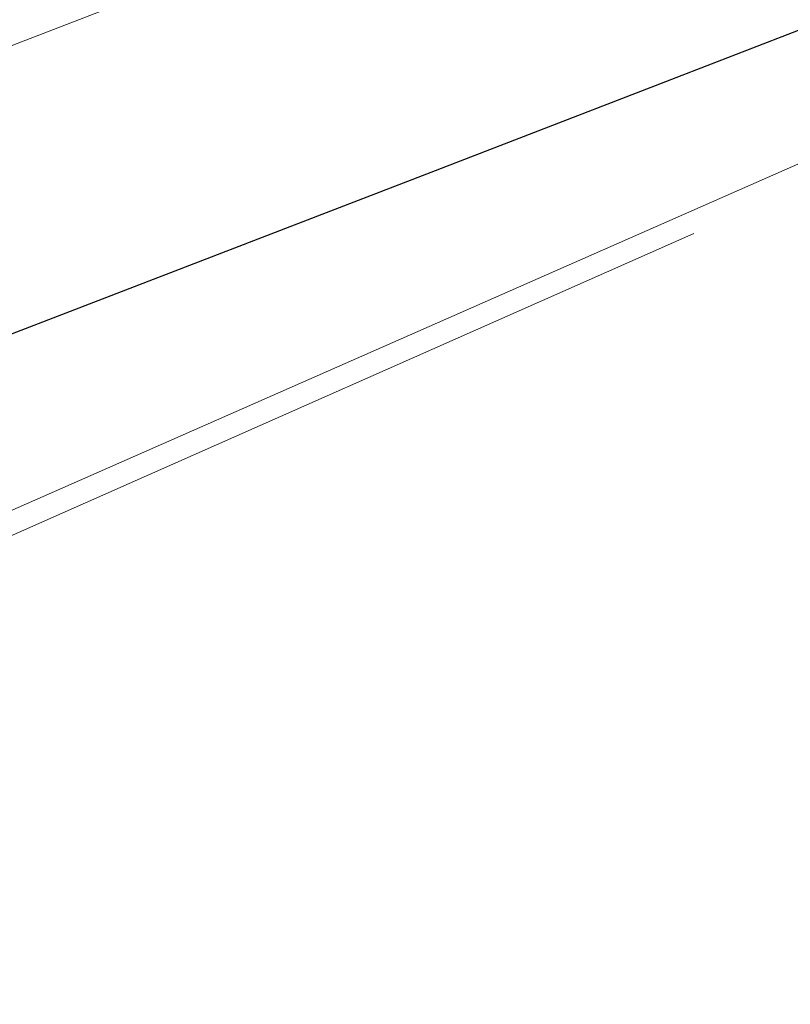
# Model space of a CAD drawing. Extents: x 1620613 to 1693141, y 557269 to 607790.
# Tile 74 of 256: x 1620782.1 to 1620784.97, y 607288.05 to 607291.72. Entities that reach past the tile are written whole.
import ezdxf

# ---------------------------------------------------------------- set-up
doc = ezdxf.new("R2010")
doc.units = 0
doc.header["$LTSCALE"] = 10
doc.header["$MEASUREMENT"] = 0
doc.linetypes.add('DGN Style 2', pattern=[7.346996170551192, 4.408197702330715, -2.938798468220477])
doc.linetypes.add('DGN Style 3', pattern=[10.28579463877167, 7.346996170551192, -2.938798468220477])
for name, color, linetype, lineweight in [('DT_X_Contour_Major', 132, 'DGN Style 3', 30), ('DT_X_Contour_Minor', 136, 'DGN Style 3', 0), ('SV_X_Top_of_Bank', 97, 'DGN Style 2', 0), ('XS_X_Ground_Line', 92, 'DGN Style 3', 13)]:
    doc.layers.add(name, color=color, linetype=linetype, lineweight=lineweight)

# ---------------------------------------------------------------- blocks, each defined once
blk = doc.blocks.new('*U1004')
at = {"layer": 'DT_X_Contour_Major', "elevation": -0.5999585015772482, "flags": 128}
blk.add_lwpolyline([(-10.73377092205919, 53.6119735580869), (-16.65830646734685, 49.39508286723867), (-17.82043761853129, 48.56852365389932), (-18.76774440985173, 47.89608488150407), (-19.50022684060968, 47.37776655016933), (-20.01788491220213, 47.01356865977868), (-21.11187395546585, 46.24786820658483), (-21.67916990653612, 45.79580808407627), (-22.56056597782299, 45.01390305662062), (-23.75606216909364, 43.90215312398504), (-25.26565848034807, 42.46055828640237), (-29.71004880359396, 38.17651217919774), (-31.24964678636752, 36.71359038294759), (-32.53514799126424, 35.53785957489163), (-33.56655241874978, 34.64931975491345), (-34.34386006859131, 34.04797092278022), (-36.07788476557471, 32.82729535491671), (-36.67514828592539, 32.41886035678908), (-37.16642032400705, 32.10906203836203), (-37.55170087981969, 31.89790039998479), (-37.83098995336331, 31.78537544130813), (-38.43443884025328, 31.61682445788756), (-38.67519470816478, 31.52673416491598), (-38.94487564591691, 31.38287652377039), (-39.24348165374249, 31.18525153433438), (-39.57101273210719, 30.93385919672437), (-40.48299570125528, 30.19178983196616), (-40.84040511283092, 29.94375833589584), (-41.22864612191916, 29.75621587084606), (-41.64771872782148, 29.62916243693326), (-42.09762293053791, 29.56259803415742), (-43.33847626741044, 29.46574500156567), (-43.85018974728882, 29.43326144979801), (-44.45469018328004, 29.40845056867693), (-45.1519775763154, 29.39131235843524), (-45.9420519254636, 29.38184681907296), (-49.84556845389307, 29.35557720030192), (-51.17910881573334, 28.78344180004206), (-51.61618658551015, 28.59568502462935), (-52.35590259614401, 28.27761558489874), (-53.39825684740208, 27.82923348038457), (-54.74324933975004, 27.25053871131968), (-58.73341364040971, 25.53360244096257), (-60.15440044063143, 24.92007024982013), (-61.42473761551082, 24.36717587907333), (-62.54442516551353, 23.87491932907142), (-63.5134630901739, 23.44330059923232), (-65.89669805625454, 22.37316774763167), (-66.88007602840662, 21.93247842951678), (-68.04278372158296, 21.41301011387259), (-69.38482113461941, 20.81476280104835), (-70.9061882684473, 20.13773649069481), (-75.20227358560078, 18.22729433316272), (-76.75395307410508, 17.53665850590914), (-78.18692755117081, 16.89758264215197), (-79.50119701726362, 16.31006674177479), (-80.69676147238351, 15.77411080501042), (-83.7266600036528, 14.41364159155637), (-84.86542697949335, 13.90157591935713), (-86.00930400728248, 13.3857308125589), (-87.15829108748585, 12.86610627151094), (-88.31238821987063, 12.34270229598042), (-91.39679397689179, 10.94191911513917), (-92.55209704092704, 10.41776898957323), (-93.704701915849, 9.895905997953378), (-94.85460860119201, 9.376330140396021), (-96.00181709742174, 8.859041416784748), (-99.05744216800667, 7.482654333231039), (-100.0939483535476, 7.015814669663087), (-100.9117481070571, 6.647585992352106), (-101.5108414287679, 6.377968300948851), (-101.8912283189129, 6.206961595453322), (-102.6139847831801, 5.882425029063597), (-102.9177686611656, 5.744124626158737), (-103.2870529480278, 5.57262584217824), (-103.7218376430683, 5.367928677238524), (-104.2221227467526, 5.130033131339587), (-105.6435502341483, 4.451380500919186), (-106.1211931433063, 4.223485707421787), (-106.4880512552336, 4.048790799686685), (-106.7441245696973, 3.927295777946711), (-106.8894130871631, 3.859000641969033), (-107.1291360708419, 3.747813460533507), (-107.2624900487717, 3.686513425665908), (-107.4827597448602, 3.586003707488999), (-107.7899451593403, 3.446284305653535), (-108.184046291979, 3.267355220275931), (-110.2259882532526, 2.340863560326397), (-110.4508946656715, 1.857240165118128), (-110.5099906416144, 1.749111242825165), (-110.5908901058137, 1.631991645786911), (-110.693593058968, 1.505881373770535), (-110.8180995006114, 1.370780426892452), (-111.1791879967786, 0.9985236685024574), (-111.3604077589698, 0.7363982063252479), (-111.6332506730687, 0.2292143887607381), (-111.9977167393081, -0.5230277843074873), (-112.453805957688, -1.520328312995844), (-113.7922080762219, -4.506540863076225), (-114.3463180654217, -5.614197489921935), (-115.0048464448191, -6.697507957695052), (-115.7677932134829, -7.756472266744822), (-116.6351583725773, -8.791090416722), (-119.0873566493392, -11.51761060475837), (-119.9171276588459, -12.44106565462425), (-120.567291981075, -13.1665406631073), (-121.0378496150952, -13.69403563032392), (-121.3288005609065, -14.02355055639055), (-121.8651941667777, -14.63828363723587), (-122.0436519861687, -14.84117075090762), (-122.1767302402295, -14.98878228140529), (-122.2644289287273, -15.08111822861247), (-122.306748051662, -15.11817859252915), (-122.3590929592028, -15.14330545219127), (-122.6215193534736, -15.30107688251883), (-123.3695398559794, -15.75554602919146), (-124.6031544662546, -16.5067128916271), (-126.3223631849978, -17.55457747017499), (-131.5543785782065, -20.7444799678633), (-133.3056607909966, -21.80791465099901), (-134.6354958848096, -22.60579182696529), (-135.5438838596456, -23.13811149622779), (-136.0308247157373, -23.40487365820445), (-136.7674041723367, -23.76216274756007), (-137.3613537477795, -24.05114544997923), (-138.5907678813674, -24.65012674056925), (-140.4556465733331, -25.55910661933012), (-142.9559898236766, -26.77808508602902), (-150.47085790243, -30.44202578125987), (-152.9982851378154, -31.66934858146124), (-154.9444157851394, -32.60336146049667), (-156.3092498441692, -33.24406441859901), (-157.0927873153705, -33.59145745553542), (-158.407158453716, -34.12675899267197), (-158.8597634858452, -34.31261257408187), (-159.2318002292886, -34.46869716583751), (-159.5232686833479, -34.5950127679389), (-159.7341688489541, -34.69155938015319), (-160.1891449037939, -34.90932502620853), (-160.403595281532, -34.9726859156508), (-160.7057143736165, -34.99944434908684), (-161.0955021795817, -34.98960032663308), (-161.5729586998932, -34.94315384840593), (-162.9630677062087, -34.77049329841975), (-163.5915896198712, -34.8109115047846), (-164.4345736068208, -35.06166153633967), (-165.4920196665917, -35.52274339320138), (-166.7639277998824, -36.19415707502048), (-170.4416322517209, -38.26503599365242), (-171.8236212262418, -39.01892638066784), (-173.2113098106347, -39.72743835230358), (-174.6046980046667, -40.3905719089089), (-176.0037858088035, -41.00832705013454), (-179.7422860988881, -42.59516954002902), (-181.0999493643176, -43.16763779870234), (-182.3690639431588, -43.69491070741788), (-183.5496298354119, -44.17698826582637), (-184.6416470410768, -44.61387047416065), (-187.4356280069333, -45.7186292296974), (-188.3588541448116, -46.0850279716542), (-189.0330468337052, -46.35565513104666), (-189.4582060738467, -46.5305107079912), (-189.6343318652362, -46.60959470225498), (-189.7719560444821, -46.69278991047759), (-190.073340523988, -46.87601981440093), (-190.8742758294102, -47.36331311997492), (-192.1747619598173, -48.1546698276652), (-193.9747989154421, -49.25008993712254), (-199.4409652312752, -52.57662809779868), (-201.3165164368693, -53.7176917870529), (-202.8435453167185, -54.64597923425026), (-204.0220518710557, -55.36149043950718), (-204.8520360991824, -55.86422540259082), (-206.6006309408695, -56.92115031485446), (-207.3815209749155, -57.37984330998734), (-208.4127449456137, -57.96322861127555), (-209.6943028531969, -58.67130621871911), (-211.2261946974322, -59.504076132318), (-215.6450181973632, -61.89105231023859), (-217.0946274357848, -62.6922008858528), (-218.1293375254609, -63.30541447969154), (-218.7491484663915, -63.73069309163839), (-218.9540602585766, -63.96803672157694), (-218.9472928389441, -64.35037309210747), (-219.2266561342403, -64.57905643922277), (-220.0698215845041, -64.97835420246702), (-221.4767891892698, -65.54826638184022), (-223.4475589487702, -66.28879297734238), (-233.9600228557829, -70.14268406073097), (-239.4100908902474, -72.23705121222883), (-240.4478701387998, -72.63609548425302), (-241.2254644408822, -72.93564237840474), (-241.7428737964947, -73.1356918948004), (-242.0000982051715, -73.23624403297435), (-242.3391166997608, -73.37171989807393), (-242.5651189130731, -73.4604465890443), (-242.9888616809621, -73.62501976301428), (-243.6103450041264, -73.86543941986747), (-244.4295688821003, -74.1817055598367), (-246.8778199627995, -75.12621057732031), (-247.6972221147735, -75.44054437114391), (-248.3192402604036, -75.67516698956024), (-248.7438743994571, -75.83007843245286), (-248.9711245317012, -75.90527870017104), (-249.3139462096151, -75.99953118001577), (-249.4553763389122, -76.03460672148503), (-249.6225504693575, -76.06914398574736), (-249.8154686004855, -76.10314297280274), (-250.0341307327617, -76.1366036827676), (-250.6515550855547, -76.2251145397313), (-250.7572361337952, -76.28727380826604), (-250.6112110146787, -76.40736847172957), (-250.2134797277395, -76.5853985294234), (-249.5640422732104, -76.82136398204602), (-247.4966008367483, -77.52785238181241), (-246.7252398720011, -77.69826776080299), (-245.9617380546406, -77.67964759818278), (-245.2060953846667, -77.47199189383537), (-244.4583118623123, -77.07530064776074), (-242.4747013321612, -75.76540993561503), (-241.3212684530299, -75.61646996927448), (-239.348677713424, -76.15206810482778), (-236.5569291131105, -77.37220434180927), (-232.9460226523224, -79.27687868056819), (-222.2247282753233, -85.26872771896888), (-218.6544389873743, -87.22645936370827), (-215.9845419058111, -88.60576751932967), (-214.2150370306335, -89.40665218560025), (-213.3459243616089, -89.62911336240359), (-212.228813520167, -89.4511118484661), (-211.7801512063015, -89.34597439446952), (-211.2719973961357, -89.16406316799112), (-210.7043520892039, -88.90537816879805), (-210.0772152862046, -88.56991939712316), (-208.3255284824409, -87.57299764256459), (-207.6233193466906, -87.1899204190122), (-206.8304570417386, -86.78838006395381), (-205.9469415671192, -86.36837657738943), (-204.9727729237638, -85.92990995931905), (-202.2541189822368, -84.7360481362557), (-201.2339543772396, -84.2960357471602), (-200.2124510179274, -83.87139494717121), (-199.1896089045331, -83.46212573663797), (-198.1654280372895, -83.06822811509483), (-195.4324940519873, -82.03832991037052), (-194.4539366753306, -81.65563499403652), (-193.5679650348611, -81.27997389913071), (-192.7745791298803, -80.91134662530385), (-192.0737789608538, -80.54975317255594), (-190.32842615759, -79.59488239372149), (-189.6504994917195, -79.24457638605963), (-188.9257340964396, -78.90981144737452), (-188.1541299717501, -78.59058757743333), (-187.3356871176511, -78.28690477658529), (-185.0907212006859, -77.49780539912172), (-184.3325525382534, -77.23034574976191), (-183.7417709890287, -77.01979133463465), (-183.3183765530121, -76.86614215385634), (-183.0623692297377, -76.76939820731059), (-182.6028658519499, -76.58728799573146), (-182.2722142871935, -76.4601734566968), (-181.6248871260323, -76.21541249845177), (-180.660884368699, -75.85300512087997), (-179.380206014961, -75.3729513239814), (-175.542829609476, -73.93594597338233), (-174.0332973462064, -73.36545769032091), (-172.3827328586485, -72.73174685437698), (-170.5911361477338, -72.0348134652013), (-168.6585072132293, -71.27465752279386), (-163.3167870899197, -69.16327827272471), (-161.5280496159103, -68.4570101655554), (-160.1681272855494, -67.92174028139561), (-159.2370200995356, -67.55746862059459), (-158.7347280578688, -67.36419518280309), (-157.9670361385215, -67.0767969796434), (-157.6216973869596, -66.92370839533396), (-157.1614500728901, -66.67999129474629), (-156.5862941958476, -66.3456456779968), (-155.8962297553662, -65.92067154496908), (-153.9028464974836, -64.666569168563), (-153.1282227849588, -64.20210239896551), (-152.2993890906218, -63.74927887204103), (-151.4163454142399, -63.30809858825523), (-150.4790917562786, -62.87856154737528), (-147.9074686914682, -61.74865376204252), (-146.8264920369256, -61.28267503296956), (-145.5122793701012, -60.73216968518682), (-143.9648306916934, -60.09713771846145), (-142.1841460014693, -59.37757913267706), (-137.1246721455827, -57.34605407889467), (-135.3881328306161, -56.65855684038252), (-133.9731202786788, -56.11970891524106), (-132.8796344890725, -55.72951030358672), (-132.107675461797, -55.48796100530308), (-130.4778204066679, -55.04202862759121), (-129.8940351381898, -54.86025327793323), (-129.3650706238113, -54.64937651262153), (-128.8909268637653, -54.40939833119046), (-128.4716038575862, -54.14031873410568), (-127.4265035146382, -53.38397125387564), (-127.0504658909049, -53.13931163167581), (-126.706178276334, -52.97259337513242), (-126.3936406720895, -52.8838164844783), (-126.1128530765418, -52.87298095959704), (-125.4064195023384, -52.94800804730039), (-125.1204987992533, -53.00101726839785), (-124.7925618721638, -53.10377461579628), (-124.4226087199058, -53.25628008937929), (-124.0106393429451, -53.45853368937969), (-121.9900777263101, -54.51846278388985), (-120.2412646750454, -53.72941421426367), (-119.9025982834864, -53.57761703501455), (-119.6360904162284, -53.46038916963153), (-119.4417410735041, -53.37773061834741), (-119.3195502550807, -53.32964138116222), (-119.0899194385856, -53.24749583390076), (-119.0016083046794, -53.21353781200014), (-118.9088980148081, -53.17327290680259), (-118.811788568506, -53.12670111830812), (-118.7102799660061, -53.07382244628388), (-118.433724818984, -52.92440347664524), (-118.341659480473, -52.87479305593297), (-118.2728798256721, -52.83802602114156), (-118.2273858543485, -52.81410237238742), (-118.2051775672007, -52.80302210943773), (-118.1770030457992, -52.79059925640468), (-118.1604607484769, -52.78334929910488), (-118.131964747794, -52.77091656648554), (-118.0915150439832, -52.75330105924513), (-118.0391116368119, -52.73050277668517), (-117.8834309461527, -52.66279699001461), (-117.8322742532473, -52.64046413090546), (-117.7955646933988, -52.62424489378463), (-117.7733022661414, -52.61413927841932), (-117.7654869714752, -52.61014728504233), (-117.7639090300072, -52.60765346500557), (-117.6817146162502, -52.57226779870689), (-117.4363148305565, -52.46798116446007), (-117.0277096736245, -52.29479356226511), (-116.4558991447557, -52.05270499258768), (-114.7134639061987, -51.31526751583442), (-114.0982569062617, -51.05326104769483), (-113.5594623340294, -50.82031975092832), (-113.0970801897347, -50.61644362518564), (-112.7111104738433, -50.44163267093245), (-111.783741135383, -50.01422368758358), (-111.4237898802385, -49.8491583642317), (-111.0394631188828, -49.67451913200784), (-110.630760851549, -49.49030599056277), (-110.1976830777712, -49.29651893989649), (-109.0103083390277, -48.76698825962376), (-108.4570306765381, -48.52119234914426), (-107.6877287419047, -48.18095262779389), (-106.7024025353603, -47.74626909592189), (-105.5010520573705, -47.21714175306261), (-102.0094184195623, -45.6802104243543), (-100.6969020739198, -45.10150892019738), (-99.37807826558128, -44.51810290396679), (-98.05294699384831, -43.9299923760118), (-96.72150825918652, -43.33717733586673), (-93.16259501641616, -41.75006454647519), (-91.76980779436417, -41.1275488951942), (-90.26063105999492, -40.45033653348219), (-88.63506481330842, -39.71842746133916), (-86.89310905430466, -38.93182167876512), (-82.09270768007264, -36.7612773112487), (-80.39681498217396, -35.99461507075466), (-78.90943791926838, -35.3225366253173), (-77.6305764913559, -34.74504197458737), (-76.56023069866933, -34.2621311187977), (-73.98399609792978, -33.1004805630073), (-72.97347641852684, -32.64564099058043), (-71.87409333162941, -32.15236019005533), (-70.68584683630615, -31.620638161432), (-69.40873693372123, -31.05047490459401), (-65.88462598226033, -29.4787845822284), (-64.62347106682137, -28.91544448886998), (-63.48308953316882, -28.40419195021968), (-62.46348138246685, -27.94502696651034), (-61.5646466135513, -27.53794953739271), (-59.32878507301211, -26.52185979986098), (-58.57041817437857, -26.17659243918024), (-57.97221363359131, -25.90285766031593), (-57.53417145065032, -25.70065546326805), (-57.25629162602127, -25.56998584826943), (-56.728828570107, -25.31691031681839), (-56.53680415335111, -25.22439875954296), (-56.35632819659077, -25.13667073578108), (-56.1874006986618, -25.05372624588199), (-56.03002166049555, -24.97556528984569), (-55.62574217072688, -24.7735141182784), (-55.42500568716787, -24.67597781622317), (-55.12600585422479, -24.53490728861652), (-54.72874267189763, -24.3503025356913), (-54.23321614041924, -24.12216355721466), (-52.78079425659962, -23.4557473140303), (-52.30419238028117, -23.23717727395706), (-51.96370316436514, -23.08127933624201), (-51.75932660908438, -22.98805350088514), (-51.69106271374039, -22.95749976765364), (-51.69050920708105, -22.95958594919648), (-51.6877333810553, -22.95901007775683), (-51.67982103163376, -22.95571782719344), (-51.66677215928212, -22.94970919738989), (-51.64858676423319, -22.94098418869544), (-51.59324368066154, -22.91409565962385), (-51.56284228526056, -22.89934679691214), (-51.51314541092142, -22.8752666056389), (-51.4441530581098, -22.84185508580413), (-51.35586522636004, -22.79911223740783), (-50.89883256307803, -22.57787251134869), (-50.69231312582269, -18.5527205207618), (-50.5474165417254, -17.63390223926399), (-50.2012351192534, -16.60251253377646), (-49.65376885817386, -15.45855140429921), (-48.90501775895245, -14.202018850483), (-46.63996837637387, -10.70117014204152), (-45.6946967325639, -9.466899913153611), (-44.55766883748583, -8.389725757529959), (-43.22888469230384, -7.469647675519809), (-41.70834429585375, -6.706665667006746), (-37.39789490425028, -4.881508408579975), (-35.95202314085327, -4.269288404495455), (-34.84724489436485, -3.801496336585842), (-34.08356016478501, -3.478132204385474), (-33.66096895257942, -3.299196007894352), (-32.98885040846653, -3.014603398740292), (-32.56708585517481, -2.771073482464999), (-31.80588110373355, -2.253928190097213), (-30.70523615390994, -1.463167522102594), (-29.26515100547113, -0.3987914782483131), (-24.97233701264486, 2.80436514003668), (-23.38410124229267, 3.962981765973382), (-21.8390044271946, 5.036464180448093), (-20.33704656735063, 6.024812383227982), (-18.87822766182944, 6.928026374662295), (-15.04556252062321, 9.223084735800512), (-13.7699835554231, 9.989806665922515), (-12.81774551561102, 10.56867868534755), (-12.18884840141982, 10.95970079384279), (-11.88329221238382, 11.16287299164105), (-11.49959694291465, 11.45419897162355), (-11.18522729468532, 11.65942326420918), (-10.52988980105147, 12.05660165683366), (-9.533584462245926, 12.64573414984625), (-8.196311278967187, 13.42682074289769), (-4.175625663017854, 15.76565712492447), (-2.723575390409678, 16.61259203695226), (-1.38293878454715, 17.39926948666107), (-0.1537158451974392, 18.12568947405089), (0.9640934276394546, 18.7918519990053), (3.796366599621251, 20.48794211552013), (4.937221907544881, 21.17791070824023), (6.235582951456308, 21.97574889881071), (7.691449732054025, 22.88145668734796), (9.304822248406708, 23.89503407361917), (13.81715660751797, 26.7417332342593), (15.40810793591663, 27.75897642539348), (16.79671115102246, 28.67568162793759), (17.9829662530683, 29.49184884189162), (18.9668732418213, 30.20747806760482), (21.32082772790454, 31.98177201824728), (22.13515316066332, 32.46913583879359), (22.8126635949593, 32.60050683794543), (23.353359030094, 32.37588501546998), (23.7572394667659, 31.79527037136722), (25.32277983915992, 28.25508544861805)], dxfattribs=at)
at = {"layer": 'DT_X_Contour_Minor', "transparency": 33554559, "elevation": -0.1999585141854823, "flags": 128}
blk.add_lwpolyline([(-12.97496903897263, 53.37573901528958), (-18.23852390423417, 49.62931276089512), (-19.27099995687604, 48.89497000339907), (-20.11261888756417, 48.29755298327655), (-20.76338069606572, 47.83706170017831), (-21.22328538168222, 47.51349615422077), (-22.19522171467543, 46.83322234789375), (-22.74166912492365, 46.39068553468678), (-23.65205910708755, 45.57328044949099), (-24.92639166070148, 44.38100709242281), (-26.56466678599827, 42.81386546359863), (-31.41865721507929, 38.13499675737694), (-33.06481164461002, 36.56212443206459), (-34.36278211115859, 35.35265898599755), (-35.31256861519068, 34.50660041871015), (-35.91417115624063, 34.02394873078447), (-37.05419931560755, 33.22142006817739), (-37.44686802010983, 32.9528959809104), (-37.76985301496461, 32.7492202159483), (-38.02315429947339, 32.6103927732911), (-38.20677187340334, 32.53641365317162), (-38.60350712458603, 32.42560042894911), (-38.78020298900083, 32.35138943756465), (-39.0127391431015, 32.21186638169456), (-39.30111558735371, 32.00703126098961), (-39.64533232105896, 31.73688407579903), (-40.63769733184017, 30.92940882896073), (-41.02660875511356, 30.65951587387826), (-41.44906926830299, 30.45544344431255), (-41.90507887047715, 30.31719153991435), (-42.39463756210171, 30.24476016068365), (-43.74485952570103, 30.13937051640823), (-44.25464801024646, 30.10434035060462), (-44.7713469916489, 30.07829208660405), (-45.2949564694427, 30.06122572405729), (-45.82547644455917, 30.05314126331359), (-48.31736081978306, 30.03637154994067), (-50.71730723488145, 29.00671070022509), (-51.34218582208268, 28.73839608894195), (-52.18827312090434, 28.37473547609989), (-53.25556913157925, 27.91572886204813), (-54.54407385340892, 27.36137624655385), (-58.27503139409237, 25.75597460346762), (-59.63144519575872, 25.16984402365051), (-60.90246844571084, 24.61550351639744), (-62.08810114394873, 24.09295308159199), (-63.18834329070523, 23.60219271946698), (-66.00846827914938, 22.33588518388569), (-67.12218662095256, 21.83661336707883), (-68.34824790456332, 21.28852856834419), (-69.68665212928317, 20.6916307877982), (-71.13739929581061, 20.04592002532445), (-75.15584899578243, 18.25894068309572), (-76.6348157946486, 17.60056028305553), (-78.05787891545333, 16.96565358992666), (-79.42503835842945, 16.35422060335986), (-80.73629412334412, 15.7662613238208), (-84.15843792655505, 14.22966818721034), (-85.416614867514, 13.66403341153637), (-86.62453783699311, 13.11957393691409), (-87.78220683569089, 12.59628976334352), (-88.88962186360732, 12.09418089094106), (-91.77572330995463, 10.78345763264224), (-92.85674899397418, 10.29300645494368), (-93.93524996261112, 9.804695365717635), (-95.01122621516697, 9.31852436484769), (-96.08467775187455, 8.83449345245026), (-98.94384889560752, 7.546597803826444), (-99.9229301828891, 7.105634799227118), (-100.7157956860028, 6.74866752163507), (-101.32244540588, 6.475695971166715), (-101.7428793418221, 6.286720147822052), (-102.6157487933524, 5.894778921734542), (-102.9645121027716, 5.736403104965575), (-103.3561499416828, 5.555231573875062), (-103.7906623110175, 5.351264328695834), (-104.2680492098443, 5.124501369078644), (-105.5982469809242, 4.489405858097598), (-106.0508482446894, 4.273533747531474), (-106.4110037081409, 4.102239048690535), (-106.6787133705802, 3.975521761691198), (-106.8539772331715, 3.893381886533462), (-107.1980864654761, 3.7337787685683), (-107.3863440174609, 3.647221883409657), (-107.6930347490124, 3.507253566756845), (-108.1181586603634, 3.313873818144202), (-108.661715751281, 3.067082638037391), (-110.7965216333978, 2.098481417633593), (-111.1732024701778, 1.927646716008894), (-111.399154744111, 1.825253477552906), (-111.4743784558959, 1.791301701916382), (-111.4740036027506, 1.792018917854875), (-111.47424429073, 1.79208132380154), (-111.4752474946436, 1.791730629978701), (-111.4770132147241, 1.790966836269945), (-111.4898997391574, 1.784883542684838), (-111.4918796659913, 1.783998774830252), (-111.4932398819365, 1.783446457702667), (-111.4939803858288, 1.783226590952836), (-111.4951287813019, 1.783083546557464), (-111.4958629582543, 1.782857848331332), (-111.4972041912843, 1.782288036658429), (-111.4991524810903, 1.781374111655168), (-111.5017078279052, 1.780116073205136), (-111.5093314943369, 1.776302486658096), (-111.5127833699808, 1.774572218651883), (-111.5174212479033, 1.772241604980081), (-111.523245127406, 1.76931064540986), (-111.5302550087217, 1.765779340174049), (-111.5657351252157, 1.747899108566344), (-111.6409026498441, 1.582705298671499), (-111.7199048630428, 1.406909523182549), (-111.9246968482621, 0.9503195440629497), (-112.2552786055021, 0.2129353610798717), (-112.7116501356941, -0.8052430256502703), (-114.0963605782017, -3.894777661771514), (-114.6758191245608, -5.047626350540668), (-115.3756619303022, -6.189021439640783), (-116.1958889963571, -7.318962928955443), (-117.13650032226, -8.43745081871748), (-119.8053095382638, -11.40481372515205), (-120.6890922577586, -12.38773940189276), (-121.3388335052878, -13.11099425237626), (-121.7545332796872, -13.57457827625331), (-121.936191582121, -13.77849147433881), (-122.1085584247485, -13.97603223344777), (-122.1659047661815, -14.04122878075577), (-122.208668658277, -14.08866285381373), (-122.2368501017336, -14.11833445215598), (-122.2504490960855, -14.13024357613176), (-122.2672698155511, -14.13831794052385), (-122.5394817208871, -14.30356690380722), (-123.3435018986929, -14.79325802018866), (-124.6793303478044, -15.60739128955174), (-126.5469670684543, -16.74596671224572), (-132.2364093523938, -20.21475737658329), (-134.105265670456, -21.35392835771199), (-135.4447529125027, -22.1698483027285), (-136.2548710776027, -22.6625172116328), (-136.535620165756, -22.83193508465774), (-136.5784589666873, -22.85271469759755), (-136.9735989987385, -23.04533367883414), (-138.1268899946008, -23.60760591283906), (-140.0383319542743, -24.53953139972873), (-142.7079248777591, -25.84111013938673), (-150.8377072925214, -29.80485778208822), (-153.553987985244, -31.12529474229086), (-155.6054932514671, -32.11379489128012), (-156.9922230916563, -32.77035822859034), (-157.7141775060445, -33.09498475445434), (-158.7530220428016, -33.51807307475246), (-159.1169006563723, -33.66791115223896), (-159.429403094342, -33.80010914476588), (-159.6905293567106, -33.914667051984), (-159.900279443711, -34.01158487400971), (-160.3911114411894, -34.24651228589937), (-160.6043641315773, -34.31711445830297), (-160.875998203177, -34.35272541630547), (-161.2060136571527, -34.35334516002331), (-161.5944104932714, -34.31897368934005), (-162.7079772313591, -34.18066148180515), (-163.2592593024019, -34.23995228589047), (-164.0779304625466, -34.5215588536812), (-165.1639907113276, -35.02548118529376), (-166.5174400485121, -35.75171928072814), (-170.4831570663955, -37.98477522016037), (-171.9733739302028, -38.79770512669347), (-173.4697367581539, -39.56170289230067), (-174.9722455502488, -40.27676851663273), (-176.4809003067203, -40.94290199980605), (-180.5121742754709, -42.65401510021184), (-181.9454305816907, -43.25916436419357), (-183.2217440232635, -43.79127733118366), (-184.3411146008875, -44.25035400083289), (-185.3035423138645, -44.63639437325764), (-187.6607590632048, -45.56845363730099), (-188.439663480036, -45.87757573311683), (-189.0084641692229, -46.10589757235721), (-189.3671611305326, -46.25341915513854), (-189.5157543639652, -46.32014048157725), (-189.6318646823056, -46.39033034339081), (-189.947246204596, -46.58210706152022), (-190.8063080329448, -47.10479481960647), (-192.2090501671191, -47.95839361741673), (-194.1554726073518, -49.14290345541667), (-200.070839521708, -52.74281107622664), (-202.0672929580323, -53.95756140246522), (-203.620128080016, -54.90188166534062), (-204.7293448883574, -55.57577186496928), (-205.3949433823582, -55.97923200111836), (-206.5783816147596, -56.69455228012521), (-207.1627002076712, -57.0351443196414), (-208.0280773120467, -57.52043022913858), (-209.1745129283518, -58.15041000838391), (-210.602007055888, -58.92508365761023), (-217.9194495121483, -62.87784638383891), (-219.0398206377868, -63.30538070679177), (-219.2505596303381, -63.38580907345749), (-219.4026175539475, -63.44386517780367), (-219.4959944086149, -63.4795490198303), (-219.5306901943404, -63.49286059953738), (-219.5449708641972, -63.49852846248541), (-219.9455073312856, -63.65250679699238), (-221.1364062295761, -64.11019090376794), (-223.1176675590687, -64.87158078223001), (-225.8892913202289, -65.93667643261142), (-234.3341045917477, -69.18187252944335), (-237.1589949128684, -70.26825595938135), (-239.3000559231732, -71.09350917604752), (-240.7572876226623, -71.65763217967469), (-241.5306900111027, -71.96062497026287), (-242.6813239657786, -72.4204321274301), (-243.1614611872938, -72.6108825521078), (-243.7388973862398, -72.8373784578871), (-244.4136325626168, -73.09991984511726), (-245.1856667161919, -73.39850671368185), (-247.3741564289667, -74.24279900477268), (-248.1301286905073, -74.5302451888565), (-248.7566781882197, -74.75936452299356), (-249.2538049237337, -74.9301570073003), (-249.621508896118, -75.04262264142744), (-250.4294891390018, -75.2647618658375), (-250.7628191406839, -75.3474297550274), (-251.1568239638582, -75.42882900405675), (-251.6115036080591, -75.50895961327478), (-252.1268580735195, -75.58782158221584), (-253.5820364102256, -75.79642864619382), (-253.8311110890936, -75.9429288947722), (-253.486951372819, -76.22597434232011), (-252.5495572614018, -76.64556498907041), (-251.0189287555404, -77.20170083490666), (-246.146273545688, -78.86679002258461), (-244.4649413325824, -79.35867311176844), (-243.0754360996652, -79.58550548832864), (-241.9777578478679, -79.54728715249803), (-241.1719065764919, -79.2440181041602), (-239.4120724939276, -78.08189969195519), (-238.3887614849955, -77.9497620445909), (-236.63870402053, -78.42493791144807), (-234.1619001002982, -79.50742729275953), (-230.958349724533, -81.19723018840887), (-221.4465534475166, -86.51312259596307), (-218.2689537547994, -88.2483904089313), (-215.870001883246, -89.46727454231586), (-214.2496978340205, -90.16977499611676), (-213.4080416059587, -90.35589177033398), (-212.2018220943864, -90.16369159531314), (-211.7173712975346, -90.05016763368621), (-211.1686835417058, -89.85374587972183), (-210.5557588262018, -89.5744263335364), (-209.8785971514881, -89.2122089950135), (-207.9871834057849, -88.13576570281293), (-207.2598276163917, -87.73568616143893), (-206.4963205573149, -87.3427800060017), (-205.6966622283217, -86.95704723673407), (-204.8608526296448, -86.57848785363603), (-202.5838253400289, -85.5785606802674), (-201.6978803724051, -85.19815493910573), (-200.7478159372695, -84.80688309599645), (-199.7336320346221, -84.40474515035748), (-198.6553286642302, -83.99174110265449), (-195.6943603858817, -82.8759088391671), (-194.6341527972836, -82.46128209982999), (-193.6742562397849, -82.05427607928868), (-192.8146707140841, -81.65489077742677), (-192.0553962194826, -81.26312619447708), (-190.164412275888, -80.22858159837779), (-189.4299198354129, -79.8490462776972), (-188.6446804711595, -79.48634876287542), (-187.8086941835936, -79.14048905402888), (-186.9219609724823, -78.81146715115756), (-184.489676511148, -77.95652581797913), (-183.6682467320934, -77.66674950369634), (-183.0281707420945, -77.43862656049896), (-182.5694485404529, -77.27215698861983), (-182.2920801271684, -77.16734078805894), (-181.7942360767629, -76.97003541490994), (-181.4727164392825, -76.8460657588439), (-180.8815405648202, -76.62213582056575), (-180.020708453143, -76.29824559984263), (-178.8902201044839, -75.87439509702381), (-175.5160428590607, -74.6108467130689), (-174.1374128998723, -74.0889399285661), (-172.5321559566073, -73.47088086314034), (-170.7002720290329, -72.75666951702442), (-168.6417611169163, -71.9463058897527), (-162.8502293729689, -69.65713317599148), (-160.9177755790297, -68.89397842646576), (-159.4640630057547, -68.32139371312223), (-158.4890916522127, -67.93937903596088), (-157.9928615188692, -67.74793439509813), (-157.3079027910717, -67.49150873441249), (-156.9997807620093, -67.3549183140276), (-156.5891337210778, -67.13746629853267), (-156.0759616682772, -66.83915268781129), (-155.4602646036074, -66.45997748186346), (-153.681705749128, -65.34102813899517), (-152.9905622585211, -64.92661636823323), (-152.2510509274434, -64.52259306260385), (-151.4631717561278, -64.12895822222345), (-150.6269247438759, -63.74571184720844), (-148.3324422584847, -62.73757280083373), (-147.3215041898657, -62.30315822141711), (-146.0095518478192, -61.75601876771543), (-144.396585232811, -61.09615443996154), (-142.4826043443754, -60.32356523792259), (-136.9773029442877, -58.1130275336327), (-135.0877443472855, -57.36494984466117), (-133.5480446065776, -56.7786200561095), (-132.3582037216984, -56.35403816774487), (-131.5182216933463, -56.09120417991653), (-129.7447480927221, -55.60597741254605), (-129.1324703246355, -55.42479296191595), (-128.6257422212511, -55.24515968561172), (-128.2245637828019, -55.06707758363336), (-127.9289350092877, -54.89054665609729), (-127.281324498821, -54.42186574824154), (-127.0331768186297, -54.27186610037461), (-126.774441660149, -54.17337783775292), (-126.5051190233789, -54.12640096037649), (-126.2252089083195, -54.1309354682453), (-125.4646652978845, -54.21170933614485), (-125.184771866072, -54.25412879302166), (-124.9154992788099, -54.32080676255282), (-124.6568475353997, -54.41174324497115), (-124.4088166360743, -54.52693824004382), (-123.2761210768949, -55.12111808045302), (-120.9683138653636, -54.07985642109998), (-120.5213954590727, -53.87953848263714), (-120.1697004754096, -53.72483966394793), (-119.9132289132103, -53.61575996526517), (-119.7519807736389, -53.55229938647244), (-119.448950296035, -53.44389666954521), (-119.3324112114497, -53.39908423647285), (-119.2100668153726, -53.34594897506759), (-119.0819171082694, -53.28449088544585), (-118.9479620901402, -53.21470996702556), (-118.5830082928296, -53.01753041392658), (-118.4615150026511, -52.95206241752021), (-118.3707504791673, -52.90354309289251), (-118.310714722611, -52.87197244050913), (-118.2814077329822, -52.85735045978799), (-118.2442274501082, -52.84095674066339), (-118.2223975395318, -52.83138939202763), (-118.1847930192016, -52.81498263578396), (-118.1314138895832, -52.79173647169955), (-118.0622601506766, -52.76165089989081), (-117.8568173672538, -52.67230349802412), (-117.7893088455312, -52.64283211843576), (-117.7408653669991, -52.62142853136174), (-117.7114869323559, -52.60809273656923), (-117.7011735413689, -52.60282473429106), (-117.6990912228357, -52.59953378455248), (-117.6219161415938, -52.56608089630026), (-117.3919526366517, -52.46819044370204), (-117.0092007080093, -52.30586242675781), (-116.4736603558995, -52.07909684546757), (-114.8418348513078, -51.38847187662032), (-114.2584243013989, -51.13975300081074), (-113.7320617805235, -50.91156510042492), (-113.2627472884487, -50.70390817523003), (-112.8504808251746, -50.51678222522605), (-111.827167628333, -50.04515432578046), (-111.4299765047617, -49.86301165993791), (-111.0058880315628, -49.67030458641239), (-110.554902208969, -49.46703310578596), (-110.0770190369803, -49.25319721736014), (-108.7668007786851, -48.66888230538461), (-108.1837557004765, -48.40975003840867), (-107.4172841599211, -48.07058942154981), (-106.4673861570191, -47.65140045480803), (-105.3340616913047, -47.1521831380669), (-102.0672944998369, -45.7142324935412), (-100.8118101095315, -45.16053824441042), (-99.49543233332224, -44.57791848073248), (-98.11816117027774, -43.96637320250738), (-96.6799966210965, -43.32590240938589), (-92.76369997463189, -41.5794129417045), (-91.26805140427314, -40.91111520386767), (-89.7183281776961, -40.21608909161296), (-88.11453029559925, -39.49433460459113), (-86.45665775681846, -38.74585174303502), (-81.96356477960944, -36.71425961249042), (-80.376238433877, -35.99667696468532), (-78.98407913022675, -35.36762311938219), (-77.78708686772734, -34.82709807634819), (-76.78526164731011, -34.37510183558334), (-74.37395044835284, -33.28781693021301), (-73.40075753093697, -32.84989111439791), (-72.28966217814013, -32.35157734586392), (-71.0406643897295, -31.79287562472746), (-69.65376416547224, -31.17378595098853), (-65.77149365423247, -29.44236288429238), (-64.39948722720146, -28.82964148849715), (-63.19517082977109, -28.29004460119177), (-62.15854446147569, -27.82357222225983), (-61.28960812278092, -27.43022435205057), (-59.19603125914, -26.4787960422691), (-58.48592494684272, -26.15550063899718), (-57.92578865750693, -25.89918566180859), (-57.5156223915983, -25.70985111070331), (-57.25542614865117, -25.58749698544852), (-56.76152953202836, -25.35052655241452), (-56.57630622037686, -25.26119396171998), (-56.39105874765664, -25.1709240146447), (-56.20578711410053, -25.07971671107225), (-56.02049131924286, -24.98757205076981), (-55.52633698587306, -24.74060314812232), (-55.30042485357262, -24.63030785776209), (-54.99330420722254, -24.48464866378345), (-54.60497504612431, -24.30362556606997), (-54.13543737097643, -24.08723856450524), (-52.77505888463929, -23.46305468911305), (-52.32862941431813, -23.25845270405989), (-52.00962486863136, -23.11278465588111), (-51.81804524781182, -23.02605054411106), (-51.75389055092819, -22.99825036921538), (-51.7527112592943, -23.00269515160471), (-51.74679713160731, -23.0014682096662), (-51.72993921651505, -22.99445379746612), (-51.70213751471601, -22.98165191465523), (-51.66339202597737, -22.96306256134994), (-51.54547900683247, -22.90577432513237), (-51.4807063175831, -22.87435065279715), (-51.37482301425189, -22.82304581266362), (-51.22782909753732, -22.75185980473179), (-51.03972456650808, -22.66079262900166), (-50.06597865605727, -22.18942308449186), (-49.91738080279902, -19.29318748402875), (-49.7747274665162, -18.57272255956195), (-49.41045225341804, -17.65257161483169), (-48.82455516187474, -16.53273464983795), (-48.01703619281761, -15.21321166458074), (-45.56815643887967, -11.42823567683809), (-44.5813649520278, -10.10869638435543), (-43.4576503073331, -8.988810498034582), (-42.19701250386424, -8.068578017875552), (-40.79945154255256, -7.347998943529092), (-36.8900581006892, -5.692659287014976), (-35.57871418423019, -5.137401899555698), (-34.57672751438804, -4.713134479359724), (-33.88409809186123, -4.419857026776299), (-33.50082591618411, -4.257569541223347), (-32.89124311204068, -3.999456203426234), (-32.47245559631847, -3.751525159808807), (-31.67328015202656, -3.201317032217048), (-30.49371677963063, -2.348831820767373), (-28.93376547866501, -1.194069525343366), (-24.26671143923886, 2.288332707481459), (-22.57535403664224, 3.526794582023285), (-21.00157235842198, 4.630378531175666), (-19.54536640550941, 5.599084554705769), (-18.20673617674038, 6.432912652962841), (-14.79382320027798, 8.476617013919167), (-13.65435439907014, 9.162094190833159), (-12.79563272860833, 9.68574745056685), (-12.21765818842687, 10.04757679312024), (-11.9204307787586, 10.24758221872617), (-11.50215386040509, 10.5651647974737), (-11.15945073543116, 10.78888552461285), (-10.4450490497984, 11.22186077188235), (-9.358948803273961, 11.86409053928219), (-7.901149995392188, 12.71557482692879), (-3.518088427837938, 15.26520562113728), (-1.963884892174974, 16.17127600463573), (-0.5885704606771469, 16.97726405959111), (0.6078548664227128, 17.683169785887), (1.625391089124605, 18.28899318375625), (4.100302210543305, 19.77107914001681), (5.143483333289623, 20.40318336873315), (6.416843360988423, 21.18793158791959), (7.920382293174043, 22.12532379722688), (9.654100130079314, 23.21535999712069), (14.58425290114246, 26.32564851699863), (16.28994077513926, 27.41252801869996), (17.70938981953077, 28.34045013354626), (18.84260003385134, 29.10941486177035), (19.68957141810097, 29.71942220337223), (21.56651000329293, 31.13416526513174), (22.22825845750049, 31.49463311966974), (22.80579988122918, 31.51497938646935), (23.29913427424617, 31.19520406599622), (23.70826163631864, 30.5353071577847), (25.42103958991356, 26.66217121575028)], dxfattribs=at)

msp = doc.modelspace()

# ---------------------------------------------------------------- linework, layer by layer
at = {"layer": 'SV_X_Top_of_Bank', "extrusion": (0.04489057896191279, -0.1067836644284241, 0.9932683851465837), "elevation": 8952.639644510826, "flags": 128}
msp.add_lwpolyline([(1729619.200279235, -67683.47041249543), (1729610.048117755, -67689.2494116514), (1729593.286163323, -67692.1110974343), (1729566.643396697, -67690.50938442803), (1729551.852254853, -67691.88192179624), (1729536.554039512, -67691.83763185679), (1729515.835796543, -67695.68964613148), (1729501.149706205, -67697.72199223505), (1729469.279658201, -67698.3224800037)], dxfattribs=at)
at = {"layer": 'XS_X_Ground_Line'}
msp.add_polyline3d([(1620748.095000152, 607291.7848107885, 1053.2428), (1620779.569000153, 607288.790110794, 1049.705200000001), (1620808.741000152, 607301.6346107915, 1050.297), (1620814.860000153, 607301.8937107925, 1045.258), (1620812.283100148, 607290.972910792, 1044.117), (1620815.493600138, 607284.813310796, 1044.985400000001), (1620812.734000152, 607269.0318107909, 1053.545699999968), (1620817.164000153, 607272.3163107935, 1052.106900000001), (1620822.663000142, 607273.4724107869, 1052.6158), (1620823.777000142, 607275.4086107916, 1052.462400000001), (1620833.831000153, 607276.8566107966, 1053.729599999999), (1620842.089000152, 607280.050810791, 1054.4615), (1620850.734000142, 607285.0688107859, 1053.2798), (1620880.059000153, 607282.7307107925, 1054.411), (1620881.962000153, 607280.4428107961, 1054.711700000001), (1620895.902000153, 607261.523010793, 1055.1082), (1620889.382000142, 607213.696010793, 1053.849200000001)], dxfattribs=at)

# ---------------------------------------------------------------- block references
at = {"layer": 'DT_X_Contour_Minor', "transparency": 33554559}
msp.add_blockref('*U1004', (1621028.060791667, 607365.3311666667, 1050.599958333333), dxfattribs=at)

doc.saveas('drawing.dxf')
